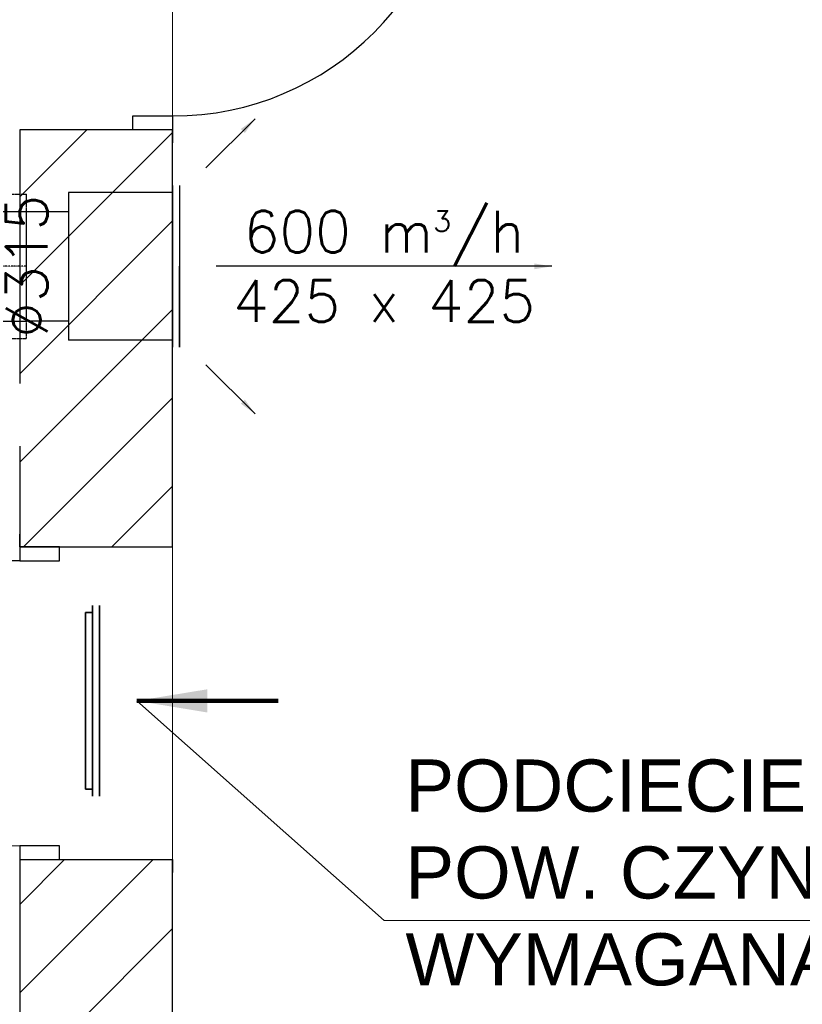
# Model space of a CAD drawing. Header units: millimetres. Extents: x -40063 to 512011, y 350190 to 687060.
# Tile 184 of 256: x 162382 to 164633, y 625321 to 628155. Entities that reach past the tile are written whole.
import ezdxf

# ---------------------------------------------------------------- set-up
doc = ezdxf.new("R2010")
doc.units = ezdxf.units.MM
doc.linetypes.add('DASHDOT', pattern=[1, 0.5, -0.25, 0, -0.25])
doc.linetypes.add('DASHED', pattern=[0.75, 0.5, -0.25])
doc.layers.get('0').update_dxf_attribs({"color": 8})
doc.layers.add('_IS_WM_OPIS', color=7, linetype='Continuous', lineweight=9)
doc.layers.add('FLUID-KK', color=3, linetype='Continuous', lineweight=35)
for name, color, linetype in [('Elementy Modelu - Strefy', 8, 'Continuous'), ('FLUID-KK-50-ARRGR', 7, 'Continuous'), ('FLUID-N2', 7, 'Continuous'), ('FLUID-N2-120-ARRGR', 7, 'Continuous'), ('FLUID-N2-120-DIM', 7, 'Continuous'), ('FLUID-N2-INS', 7, 'Continuous'), ('FLUID-N2-SYM', 7, 'Continuous'), ('Konstrukcja - Ściany zew', 8, 'Continuous'), ('X_ref', 8, 'Continuous')]:
    doc.layers.add(name, color=color, linetype=linetype)
doc.styles.add('ARIAL', font='Arial', dxfattribs={"height": 1})
doc.styles.add('FDBES', font='simplex.shx')
doc.styles.get("Standard").update_dxf_attribs({"font": 'arial.ttf'})
doc.dimstyles.new('FDBES', dxfattribs={"dimscale": 50, "dimtxt": 4, "dimasz": 2.5, "dimexe": 0.8, "dimexo": 2, "dimgap": 1, "dimtad": 1, "dimdsep": 46, "dimtxsty": 'FDBES', "dimcen": 2.5, "dimclrd": 4, "dimclre": 5, "dimadec": 0, "dimazin": 0, "dimtfac": 1, "dimtmove": 0, "dimatfit": 3, "dimfxl": 1, "dimarcsym": 0})

# ---------------------------------------------------------------- blocks, each defined once
blk = doc.blocks.new('*U3010')
at = {"color": 0, "linetype": 'ByBlock', "lineweight": -2}
for p, q in [((270, 0, 20), (-270, 0, 20)), ((250, 0), (-250, 0)), ((250, 0, -20), (-250, 0, -20)), ((250, 0, -20), (250, 0)), ((270, 0), (250, 0)), ((-250, 0), (-270, 0)), ((-250, 0, -20), (-250, 0))]:
    blk.add_line(p, q, dxfattribs=at)
at = {"linetype": 'Continuous', "lineweight": -3}
for p, q in [((270, 0, 20), (-270, 0, 20)), ((-270, 0, 20), (270, 0, 20))]:
    blk.add_line(p, q, dxfattribs=at)
blk = doc.blocks.new('*U14455')
at = {"color": 0, "linetype": 'ByBlock', "lineweight": -2}
for p, q in [((-212.5, 0), (-232.5, 0)), ((232.5, 0, 20), (-232.5, 0, 20)), ((212.5, 0), (-212.5, 0)), ((212.5, 0, -300), (-212.5, 0, -300)), ((-212.5, 0), (-212.5, 0, -300)), ((-157.5, 0, -300), (-157.5, 0, -420)), ((157.5, 0, -420), (157.5, 0, -300)), ((232.5, 0), (212.5, 0)), ((212.5, 0), (212.5, 0, -300))]:
    blk.add_line(p, q, dxfattribs=at)
at = {"color": 124, "linetype": 'Continuous', "lineweight": -3}
for p in [(-232.5, 0, 20), (232.5, 0, 20)]:
    blk.add_line(p, (0, 0, 20), dxfattribs=at)
blk = doc.blocks.new('*U14432')
at = {"color": 124, "linetype": 'Continuous', "lineweight": -2}
for p, q in [((-53.5, 0), (-53.5, 157.5)), ((-53.5, -157.5), (-53.5, 0)), ((53.5, 18.1), (53.5, 0)), ((53.5, 0), (53.5, -157.5))]:
    blk.add_line(p, q, dxfattribs=at)
at = {"color": 0, "linetype": 'ByBlock', "lineweight": -2}
for p, q in [((53.5, 157.5), (-53.5, 157.5)), ((53.5, -157.5), (-53.5, -157.5))]:
    blk.add_line(p, q, dxfattribs=at)
at = {"color": 124, "linetype": 'Continuous', "lineweight": -3}
blk.add_line((53.5, 157.5), (53.5, 18.1), dxfattribs=at)
at = {"layer": 'FLUID-N2-INS', "color": 124, "linetype": 'DASHED', "lineweight": -3}
for p, q in [((-53.5, 157.5), (-53.5, 207.5)), ((53.5, 207.5), (-53.5, 207.5)), ((-53.5, -207.5), (-53.5, -157.5)), ((53.5, -157.5), (53.5, -195)), ((41, -207.5), (-53.5, -207.5))]:
    blk.add_line(p, q, dxfattribs=at)
at = {"layer": 'FLUID-N2-SYM', "color": 124, "linetype": 'DASHDOT', "lineweight": -3}
blk.add_line((-53.5, 0), (53.5, 0), dxfattribs=at)
blk = doc.blocks.new('fdgdfg')
at = {"layer": 'Elementy Modelu - Strefy', "linetype": 'Continuous', "lineweight": 0}
blk.add_line((-180860.3, 472639.9), (-180860.3, 467889.9), dxfattribs=at)
at = {"layer": 'Konstrukcja - Ściany zew', "linetype": 'Continuous'}
for p, q in [((-180975.3, 471449.9), (-180975.3, 471489.9)), ((-180975.3, 471489.9), (-180860.3, 471489.9)), ((-180860.3, 471489.9), (-180860.3, 471449.9)), ((-181300.3, 471257.2), (-181107.6, 471449.9)), ((-181300.3, 471449.9), (-181300.3, 471412.9)), ((-180975.3, 471449.9), (-181300.3, 471449.9)), ((-181300.3, 471449.9), (-181300.3, 470719.7)), ((-180975.3, 471449.9), (-181300.3, 471449.9)), ((-181300.3, 471449.9), (-181300.3, 471412.9)), ((-181300.3, 471002.6), (-180860.3, 471442.6)), ((-180860.3, 471449.9), (-180975.3, 471449.9)), ((-180860.3, 471449.9), (-180975.3, 471449.9)), ((-180860.3, 471449.9), (-180975.3, 471449.9)), ((-180860.3, 471449.9), (-180860.3, 471412.9)), ((-180860.3, 470249.9), (-180860.3, 471449.9)), ((-180860.3, 471449.9), (-180860.3, 471412.9)), ((-181300.3, 470748.1), (-180860.3, 471188.1)), ((-181300.3, 470493.5), (-180860.3, 470933.5)), ((-181289.3, 470249.9), (-180860.3, 470679)), ((-181300.3, 470539.7), (-181300.3, 470249.9)), ((-181034.8, 470249.9), (-180860.3, 470424.4)), ((-181300.3, 470249.9), (-181300.3, 470286.9)), ((-181300.3, 470249.9), (-181300.3, 470286.9)), ((-180860.3, 470249.9), (-180860.3, 470286.9)), ((-180860.3, 470249.9), (-180860.3, 470286.9)), ((-181300.3, 470249.9), (-181185.3, 470249.9)), ((-181300.3, 470249.9), (-181300.3, 470209.9)), ((-181185.3, 470249.9), (-181300.3, 470249.9)), ((-181300.3, 470249.9), (-181185.3, 470249.9)), ((-181185.3, 470249.9), (-180860.3, 470249.9)), ((-181185.3, 470209.9), (-181185.3, 470249.9)), ((-181185.3, 470249.9), (-180860.3, 470249.9)), ((-181300.3, 470209.9), (-182120.3, 470209.9)), ((-181300.3, 470209.9), (-181185.3, 470209.9)), ((-181185.3, 469389.9), (-181300.3, 469389.9)), ((-181300.3, 469389.9), (-181300.3, 469349.9)), ((-181185.3, 469349.9), (-181185.3, 469389.9)), ((-181300.3, 469220.7), (-181171.1, 469349.9)), ((-181300.3, 468966.2), (-180916.5, 469349.9)), ((-181300.3, 469349.9), (-181300.3, 469312.9)), ((-181300.3, 469349.9), (-181185.3, 469349.9)), ((-181300.3, 469349.9), (-181300.3, 468849.7)), ((-181300.3, 469349.9), (-181185.3, 469349.9)), ((-181300.3, 469349.9), (-181185.3, 469349.9)), ((-181300.3, 469349.9), (-181300.3, 469312.9)), ((-181185.3, 469349.9), (-180860.3, 469349.9)), ((-181185.3, 469349.9), (-180860.3, 469349.9)), ((-180860.3, 469349.9), (-180860.3, 469312.9)), ((-180860.3, 467889.9), (-180860.3, 469349.9)), ((-180860.3, 469349.9), (-180860.3, 469312.9)), ((-181300.3, 468711.6), (-180860.3, 469151.6))]:
    blk.add_line(p, q, dxfattribs=at)
for centre, start, end in [((-180860.3, 472309.9), 270, 0), ((-181300.3, 470209.9), 180, 270)]:
    blk.add_arc(centre, 820, start, end, dxfattribs=at)
blk = doc.blocks.new('*U3011')
at = {"insert": (-200, 0), "char_height": 50, "attachment_point": 5, "style": 'FDBES'}
blk.add_mtext('\\P ', dxfattribs=at)
blk.add_leader([(0, 0), (-400, 0)], dimstyle='FDBES', override={"dimscale": 80, "dimtxt": 2.5, "dimasz": 2.5, "dimgap": 0.625, "dimtad": 1, "dimtxsty": 'Standard', "dimclrd": 256, "dimlwd": 65534})
blk = doc.blocks.new('*U9098')
at = {"color": 7, "insert": (482.9, 0), "char_height": 120, "attachment_point": 5, "style": 'FDBES'}
blk.add_mtext('600 m{\\A2;\\H0.5x;3}/h\\P425 x 425', dxfattribs=at)
at = {"color": 7}
blk.add_leader([(965.7, 0), (0, 0)], dimstyle='FDBES', override={"dimscale": 20, "dimclrd": 7}, dxfattribs=at)
blk = doc.blocks.new('*U9099')
at = {"color": 7}
blk.add_leader([(141.4, 141.4), (0, 0)], dimstyle='FDBES', override={"dimscale": 20, "dimclrd": 7}, dxfattribs=at)
blk = doc.blocks.new('*U9100')
at = {"color": 7}
blk.add_leader([(141.4, -141.4), (0, 0)], dimstyle='FDBES', override={"dimscale": 20, "dimclrd": 7}, dxfattribs=at)

msp = doc.modelspace()

# ---------------------------------------------------------------- linework, layer by layer
at = {"layer": '_IS_WM_OPIS', "color": 7}
msp.add_lwpolyline([(163430.33449, 625562.42487), (162718.95355, 626194.41606)], dxfattribs=at)
at = {"layer": '_IS_WM_OPIS', "color": 6}
msp.add_lwpolyline([(163430.33449, 625562.42487), (165661.28335, 625562.42487)], dxfattribs=at)

# ---------------------------------------------------------------- block references
at = {"layer": 'FLUID-KK', "linetype": 'Continuous', "extrusion": (1, -5.08228e-15, 6.12323e-17), "xscale": 1.016, "yscale": 1.016, "zscale": 1.016, "rotation": 360}
msp.add_blockref('*U3010', (626194.41606, 0, 162591.95355), dxfattribs=at)
at = {"layer": 'FLUID-KK-50-ARRGR', "xscale": 1.016, "yscale": 1.016, "zscale": 1.016, "rotation": 179.9999999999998}
msp.add_blockref('*U3011', (162718.95355, 626194.41606), dxfattribs=at)
at = {"layer": 'FLUID-N2', "color": 124, "linetype": 'Continuous', "extrusion": (1, -1.83697e-16, 6.12323e-17), "rotation": 360}
msp.add_blockref('*U14455', (627444.86352, 2888, 162822.3447), dxfattribs=at)
at = {"layer": 'FLUID-N2', "color": 124, "linetype": 'Continuous', "extrusion": (-1.22465e-16, 0, -1), "rotation": 360}
msp.add_blockref('*U14432', (-162348.8447, 627444.94816, -2888), dxfattribs=at)
at = {"layer": 'FLUID-N2-120-ARRGR', "rotation": 360}
for name, p in [('*U9099', (162918.05538, 627728.0742, 2888)), ('*U9098', (162947.3447, 627444.86352, 2888)), ('*U9100', (162918.05538, 627161.65285, 2888))]:
    msp.add_blockref(name, p, dxfattribs=at)
at = {"layer": 'X_ref'}
msp.add_blockref('fdgdfg', (343682.59614, 156387.58931), dxfattribs=at)

# ---------------------------------------------------------------- texts
at = {"layer": '_IS_WM_OPIS', "color": 7, "insert": (163491.96086, 626025.76357), "char_height": 150, "width": 2605.2948608, "attachment_point": 1, "rotation": 0, "style": 'ARIAL'}
msp.add_mtext('PODCIECIE W DRZWIACH \\PPOW. CZYNNA WYMAGANA 0,022m2\\PV = 50 m³/h', dxfattribs=at)
at = {"layer": 'FLUID-N2-120-DIM', "color": 7, "insert": (162402.3447, 627444.94816, 2888), "char_height": 120, "attachment_point": 5, "rotation": 90, "style": 'FDBES'}
msp.add_mtext('∅315\\P', dxfattribs=at)

doc.saveas('drawing.dxf')
